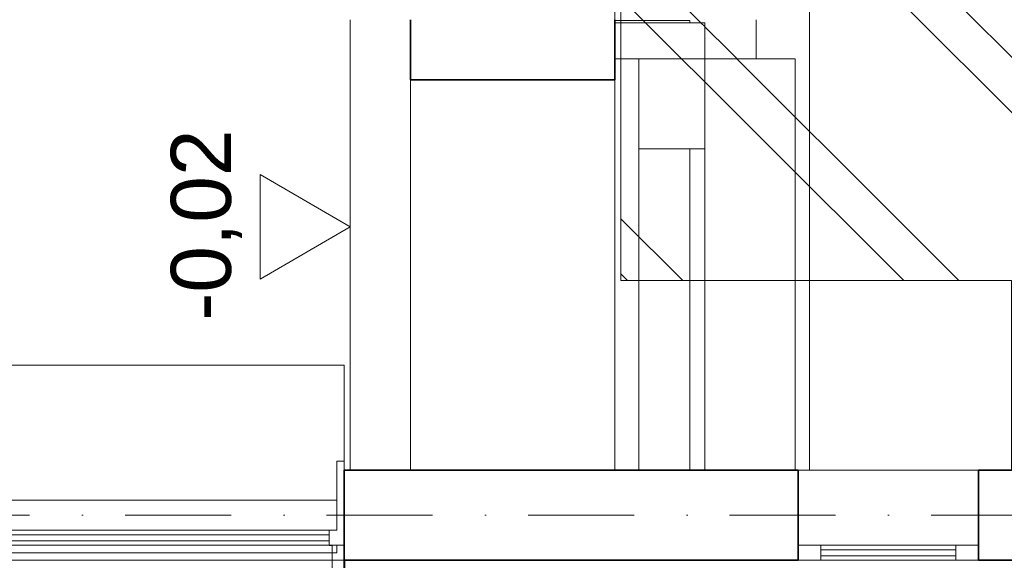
# Model space of a CAD drawing. Header units: millimetres. Extents: x -8078 to 241103, y -4319 to 602442.
# Tile 20 of 148: x 36610 to 39886, y 259712 to 261512. Entities that reach past the tile are written whole.
import ezdxf

# ---------------------------------------------------------------- set-up
doc = ezdxf.new("R2010")
doc.units = ezdxf.units.MM
doc.header["$MEASUREMENT"] = 0
doc.set_wipeout_variables(frame=1)
doc.linetypes.add('Kropki i Kreski', pattern=[6.702778, 3.527778, -1.763889, 0, -1.411111])
doc.linetypes.add('Wipeout_Contour', pattern=[1000, 0, -1000])
for name, color, linetype in [('#podkład', 252, 'Continuous'), ('- A - ocieplenie', 7, 'Continuous'), ('2D - Ogólne', 7, 'Continuous'), ('Konstrukcja - Siatka mod', 7, 'Continuous'), ('Konstrukcja - Stropy', 7, 'Continuous'), ('Konstrukcja - Ściany nośne wew..P', 7, 'Continuous'), ('Konstrukcja - Ściany zewnętrzne', 7, 'Continuous'), ('Wymiarowanie - Ogólne', 7, 'Continuous')]:
    doc.layers.add(name, color=color, linetype=linetype)
doc.styles.add('STYL_AUTOMATYCZNY_3', font='txt')

# ---------------------------------------------------------------- blocks, each defined once
blk = doc.blocks.new('qqe433333')
at = {"layer": '- A - ocieplenie', "color": 252, "linetype": 'Continuous', "lineweight": 35, "ltscale": 100}
for p, q in [((-1482.6, 682969.5), (-1482.6, 682769.5)), ((-1482.6, 682769.5), (-802.6, 682769.5))]:
    blk.add_line(p, q, dxfattribs=at)
at = {"layer": '2D - Ogólne', "color": 252, "linetype": 'Continuous', "lineweight": 13, "ltscale": 100, "flags": 128}
blk.add_lwpolyline([(-802.6, 681469.5), (-802.6, 685156), (-154.5, 685156), (-154.5, 681469.5)], close=True, dxfattribs=at)
at = {"layer": 'Konstrukcja - Siatka mod', "color": 252, "linetype": 'Kropki i Kreski', "lineweight": 13, "ltscale": 100}
blk.add_line((-21202.6, 681319.5), (2797.4, 681319.5), dxfattribs=at)
at = {"layer": 'Konstrukcja - Stropy', "color": 252, "linetype": 'Continuous', "lineweight": 13, "ltscale": 100}
for p, q in [((-202.6, 681469.5), (-202.6, 682839.5)), ((-1482.6, 682769.5), (-1482.6, 681469.5)), ((-802.6, 682769.5), (-802.6, 681469.5))]:
    blk.add_line(p, q, dxfattribs=at)
at = {"layer": 'Konstrukcja - Ściany nośne wew..P', "color": 252, "linetype": 'Continuous', "lineweight": 20, "ltscale": 100}
blk.add_line((3567.4, 681169.5), (-1362.6, 681169.4), dxfattribs=at)
at = {"layer": 'Konstrukcja - Ściany zewnętrzne', "color": 252, "linetype": 'Continuous', "lineweight": 35, "ltscale": 100}
for p, q in [((-1482.6, 681469.5), (-802.6, 681469.5)), ((-802.6, 681469.5), (-722.6, 681469.5)), ((407.4, 681469.5), (3567.4, 681469.5)), ((-1702.6, 681169.5), (-192.6, 681169.5)), ((407.4, 681169.5), (3567.4, 681169.5))]:
    blk.add_line(p, q, dxfattribs=at)
at = {"layer": 'Konstrukcja - Ściany zewnętrzne', "color": 252, "linetype": 'Continuous', "lineweight": 20, "ltscale": 100}
for p, q in [((-192.6, 681469.5), (407.4, 681469.5)), ((-192.6, 681219.5), (-117.6, 681219.5)), ((-117.6, 681219.5), (-117.6, 681169.5)), ((332.4, 681219.5), (332.4, 681169.5)), ((332.4, 681219.5), (407.4, 681219.5)), ((332.4, 681204.5), (-117.6, 681204.5)), ((-117.6, 681184.5), (332.4, 681184.5)), ((-1702.6, 681169.5), (-4652.6, 681169.5)), ((-192.6, 681169.5), (-117.6, 681169.5)), ((332.4, 681169.5), (407.4, 681169.5))]:
    blk.add_line(p, q, dxfattribs=at)
at = {"layer": 'Konstrukcja - Ściany zewnętrzne', "color": 252, "linetype": 'Continuous', "lineweight": 18, "ltscale": 100}
for p, q in [((332.4, 681219.5), (-117.6, 681219.5)), ((-71.9, 681204.5), (-57.3, 681204.5)), ((-71.9, 681184.5), (-57.3, 681184.5)), ((286.7, 681204.5), (272.1, 681204.5)), ((286.7, 681184.5), (272.1, 681184.5)), ((332.4, 681169.5), (-117.6, 681169.5))]:
    blk.add_line(p, q, dxfattribs=at)
at = {"layer": 'Konstrukcja - Ściany zewnętrzne', "color": 252, "linetype": 'Continuous', "lineweight": 35, "ltscale": 100, "flags": 128}
for points in [[(-192.6, 681469.5), (-192.6, 681219.5), (-192.6, 681169.5)], [(407.4, 681469.5), (407.4, 681219.5), (407.4, 681169.5)]]:
    blk.add_lwpolyline(points, dxfattribs=at)
at = {"color": 252, "linetype": 'Wipeout_Contour', "lineweight": 0, "ltscale": 1881781.322112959}
blk.add_wipeout([(-1702.6, 681669.5), (-1702.6, 681819.5), (-4788.2, 681819.5), (-4792.6, 681669.5)], dxfattribs=at).dxf.layer = '- A - ocieplenie'
at = {"color": 252, "linetype": 'Wipeout_Contour', "lineweight": 0, "ltscale": 1879025.262328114}
blk.add_wipeout([(-1752.6, 681219.5), (-1752.6, 681269.5), (-3577.6, 681269.5), (-3577.6, 681219.5)], dxfattribs=at).dxf.layer = 'Konstrukcja - Ściany zewnętrzne'
at = {"layer": 'Konstrukcja - Ściany zewnętrzne', "color": 252, "linetype": 'Continuous', "lineweight": 13, "ltscale": 100}
for p, q in [((-1752.6, 681269.5), (-3577.6, 681269.5)), ((-1752.6, 681254.5), (-3577.6, 681254.5)), ((-1752.6, 681269.5), (-1727.6, 681269.5))]:
    blk.add_line(p, q, dxfattribs=at)
at = {"color": 252, "linetype": 'Wipeout_Contour', "lineweight": 0, "ltscale": 3745109.471471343}
blk.add_wipeout([(-502.6, 682839.5), (-332.6, 682839.5), (-332.6, 682969.5), (-802.6, 682969.5), (-802.6, 682966.5), (-552.6, 682966.5), (-552.6, 682959.5), (-502.6, 682959.5)], dxfattribs=at).dxf.layer = '- A - ocieplenie'
at = {"color": 252, "linetype": 'Wipeout_Contour', "lineweight": 0, "ltscale": 1871527.408376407}
blk.add_wipeout([(-552.6, 681469.5), (-502.6, 681469.5), (-502.6, 682539.5), (-552.6, 682539.5)], dxfattribs=at).dxf.layer = '- A - ocieplenie'
at = {"color": 252, "linetype": 'Wipeout_Contour', "lineweight": 0, "ltscale": 2819164.285012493}
blk.add_wipeout([(-1727.6, 681469.5), (-1727.6, 681499.5), (-1702.6, 681499.5), (-1702.6, 681669.5), (-4652.6, 681669.5), (-4652.6, 681469.5)], dxfattribs=at).dxf.layer = '- A - ocieplenie'
at = {"color": 252, "linetype": 'Wipeout_Contour', "lineweight": 0, "ltscale": 1878987.389161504}
blk.add_wipeout([(-1777.6, 681194.5), (-1777.6, 681219.5), (-3552.6, 681219.5), (-3552.6, 681194.5)], dxfattribs=at).dxf.layer = 'Konstrukcja - Ściany zewnętrzne'
at = {"layer": '- A - ocieplenie', "color": 252, "linetype": 'Continuous', "lineweight": 20, "ltscale": 100}
blk.add_line((-332.6, 682839.5), (-332.6, 682969.5), dxfattribs=at)
at = {"layer": 'Konstrukcja - Stropy', "color": 252, "linetype": 'Continuous', "lineweight": 13, "ltscale": 100}
blk.add_line((-502.6, 681469.5), (-502.6, 682539.5), dxfattribs=at)
at = {"layer": 'Konstrukcja - Ściany zewnętrzne', "color": 252, "linetype": 'Continuous', "lineweight": 20, "ltscale": 100}
for p, q in [((-502.6, 682539.5), (-722.6, 682539.5)), ((-552.6, 681469.5), (-552.6, 682539.5))]:
    blk.add_line(p, q, dxfattribs=at)
at = {"layer": 'Konstrukcja - Ściany zewnętrzne', "color": 252, "linetype": 'Continuous', "lineweight": 35, "ltscale": 100}
blk.add_line((-722.6, 681469.5), (-192.6, 681469.5), dxfattribs=at)
at = {"color": 252, "linetype": 'Wipeout_Contour', "lineweight": 0, "ltscale": 1872925.853102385}
blk.add_wipeout([(-802.6, 682959.5), (-802.6, 682839.5), (-502.6, 682839.5), (-502.6, 682959.5)], dxfattribs=at).dxf.layer = '- A - ocieplenie'
at = {"color": 252, "linetype": 'Wipeout_Contour', "lineweight": 0, "ltscale": 1881234.283052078}
blk.add_wipeout([(-1727.6, 681369.4), (-1727.6, 681469.5), (-4652.6, 681469.5), (-4652.6, 681369.4)], dxfattribs=at).dxf.layer = '- A - ocieplenie'
at = {"color": 252, "linetype": 'Wipeout_Contour', "lineweight": 0, "ltscale": 2344322.455298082}
blk.add_wipeout([(-1777.6, 681194.5), (-1727.6, 681194.5), (-1727.6, 681219.5), (-1752.6, 681219.5), (-1777.6, 681219.5)], dxfattribs=at).dxf.layer = 'Konstrukcja - Ściany zewnętrzne'
at = {"layer": '2D - Ogólne', "linetype": 'Continuous', "lineweight": 20}
h = blk.add_hatch(dxfattribs=at)
h.set_pattern_fill('Podwójny_szraf_1_4_0008', color=252, angle=90, style=0, pattern_type=2)
h.set_pattern_definition([(135, (-1702.6, 957497.23), (-459.6194, -459.6194), []), (135, (-1794.5, 957405.3), (-459.6194, -459.6194), [])])
h.paths.add_polyline_path([(-632.6, 667889.4), (-632.6, 660538), (4861.5, 660538), (4861.5, 667889.4), (4861.5, 675919.5), (4861.5, 690940.5), (3807.4, 690940.5), (-632.6, 690940.5), (-632.6, 685441.2), (-782.6, 683519.1), (-782.6, 682100.8), (516.8, 682100.8), (516.8, 681469.5), (3867.4, 681469.5), (3867.4, 675893.9), (1897.4, 675893.9), (1897.4, 667889.4)])
at = {"layer": '- A - ocieplenie', "color": 252, "linetype": 'Continuous', "lineweight": 35, "ltscale": 100}
for p, q in [((-802.6, 682969.5), (-802.6, 682839.5)), ((-802.6, 682839.5), (-802.6, 682769.5))]:
    blk.add_line(p, q, dxfattribs=at)
at = {"layer": '- A - ocieplenie', "color": 252, "linetype": 'Continuous', "lineweight": 20, "ltscale": 100}
for p, q in [((-802.6, 682959.5), (-502.6, 682959.5)), ((-502.6, 682959.5), (-502.6, 682839.5)), ((-4652.6, 681369.4), (-1727.6, 681369.4))]:
    blk.add_line(p, q, dxfattribs=at)
at = {"layer": '2D - Ogólne', "color": 252, "linetype": 'Continuous', "lineweight": 13, "ltscale": 100, "flags": 128}
blk.add_lwpolyline([(4861.5, 690940.5), (4861.5, 675919.5), (4861.5, 667889.4), (4861.5, 660538), (-632.6, 660538), (-632.6, 667889.4), (1897.4, 667889.4), (1897.4, 675893.9), (3867.4, 675893.9), (3867.4, 681469.5), (516.8, 681469.5), (516.8, 682100.8), (-782.6, 682100.8), (-782.6, 683519.1), (-632.6, 685441.2), (-632.6, 690940.5)], dxfattribs=at)
at = {"layer": 'Konstrukcja - Stropy', "color": 252, "linetype": 'Continuous', "lineweight": 13, "ltscale": 100}
for p, q in [((-802.6, 682839.5), (-722.6, 682839.5)), ((-722.6, 682839.5), (-722.6, 681469.5)), ((-202.6, 682839.5), (-502.6, 682839.5))]:
    blk.add_line(p, q, dxfattribs=at)
at = {"layer": 'Konstrukcja - Ściany zewnętrzne', "color": 252, "linetype": 'Continuous', "lineweight": 20, "ltscale": 100}
for p, q in [((-802.6, 682966.5), (-552.6, 682966.5)), ((-552.6, 682959.5), (-552.6, 682966.5)), ((-722.6, 682839.5), (-502.6, 682839.5)), ((-502.6, 682839.5), (-502.6, 682539.5))]:
    blk.add_line(p, q, dxfattribs=at)
at = {"layer": 'Konstrukcja - Ściany zewnętrzne', "color": 252, "linetype": 'Continuous', "lineweight": 13, "ltscale": 100}
for p, q in [((-1752.6, 681269.5), (-1752.6, 681219.5)), ((-3577.6, 681234.5), (-1752.6, 681234.5)), ((-1752.6, 681219.5), (-3577.6, 681219.5)), ((-1752.6, 681219.5), (-1702.6, 681219.5)), ((-1752.6, 681218.5), (-1742.6, 681218.5)), ((-1742.6, 681218.5), (-1742.6, 680929.5)), ((-1727.6, 681219.5), (-1727.6, 681194.5)), ((-1777.6, 681194.5), (-3552.6, 681194.5)), ((-1727.6, 681194.5), (-1777.6, 681194.5))]:
    blk.add_line(p, q, dxfattribs=at)
at = {"color": 252, "linetype": 'Wipeout_Contour', "lineweight": 0, "ltscale": 2818197.957006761}
blk.add_wipeout([(-1702.6, 681469.5), (-1682.6, 681469.5), (-1682.6, 682969.5), (-3772.6, 682969.5), (-3772.6, 681819.5), (-1702.6, 681819.5)], dxfattribs=at).dxf.layer = '- A - ocieplenie'
at = {"layer": '- A - ocieplenie', "color": 252, "linetype": 'Continuous', "lineweight": 20, "ltscale": 100}
for p, q in [((-4788.2, 681819.5), (-1702.6, 681819.5)), ((-1702.6, 681669.5), (-1702.6, 681819.5)), ((-1702.6, 681669.5), (-1702.6, 681499.5)), ((-1702.6, 681469.5), (-1682.6, 681469.5))]:
    blk.add_line(p, q, dxfattribs=at)
at = {"layer": 'Konstrukcja - Stropy', "color": 252, "linetype": 'Continuous', "lineweight": 13, "ltscale": 100}
blk.add_line((-1682.6, 682969.5), (-1682.6, 681469.5), dxfattribs=at)
at = {"layer": 'Konstrukcja - Ściany zewnętrzne', "color": 252, "linetype": 'Continuous', "lineweight": 13, "ltscale": 100}
for p, q in [((-1727.6, 681499.5), (-1727.6, 681269.5)), ((-1727.6, 681499.5), (-1702.6, 681499.5)), ((-1702.6, 681499.5), (-1702.6, 681469.5))]:
    blk.add_line(p, q, dxfattribs=at)
at = {"layer": 'Konstrukcja - Ściany zewnętrzne', "color": 252, "linetype": 'Continuous', "lineweight": 35, "ltscale": 100}
for p, q in [((-1702.6, 681469.5), (-1682.6, 681469.5)), ((-1682.6, 681469.5), (-1482.6, 681469.5))]:
    blk.add_line(p, q, dxfattribs=at)
at = {"layer": 'Konstrukcja - Ściany zewnętrzne', "color": 252, "linetype": 'Continuous', "lineweight": 35, "ltscale": 100, "flags": 128}
blk.add_lwpolyline([(-1702.6, 681469.5), (-1702.6, 681269.5), (-1702.6, 681219.5), (-1702.6, 681169.5)], dxfattribs=at)
at = {"layer": 'Wymiarowanie - Ogólne', "color": 252, "linetype": 'Continuous', "lineweight": 13, "ltscale": 100}
for p, q in [((-1682.6, 682279.9), (-1682.6, 682504.9)), ((-1982.6, 682105.9), (-1982.6, 682453.9)), ((-1982.6, 682453.9), (-1682.6, 682279.9)), ((-1682.6, 682279.9), (-1982.6, 682105.9)), ((-1682.6, 682279.9), (-1682.6, 682054.9))]:
    blk.add_line(p, q, dxfattribs=at)
at = {"layer": 'Wymiarowanie - Ogólne', "color": 252, "linetype": 'Continuous', "lineweight": 13, "insert": (-2042.6, 681967.3), "char_height": 200, "width": 625.18, "attachment_point": 7, "rotation": 90, "style": 'STYL_AUTOMATYCZNY_3'}
blk.add_mtext('\\A1;{\\pql;\\fArial|b0|i0|c238|p0;\\W1.000000;-0,02}', dxfattribs=at)

msp = doc.modelspace()

# ---------------------------------------------------------------- block references
at = {"layer": '#podkład'}
msp.add_blockref('qqe433333', (39392.7, -421457.7), dxfattribs=at)

# ---------------------------------------------------------------- next in the draw order: linework, layer by layer
at = {"color": 1, "lineweight": 40}
msp.add_lwpolyline([(37690.1, 259711.8), (37690.1, 239080.3)], dxfattribs=at)

doc.saveas('drawing.dxf')
